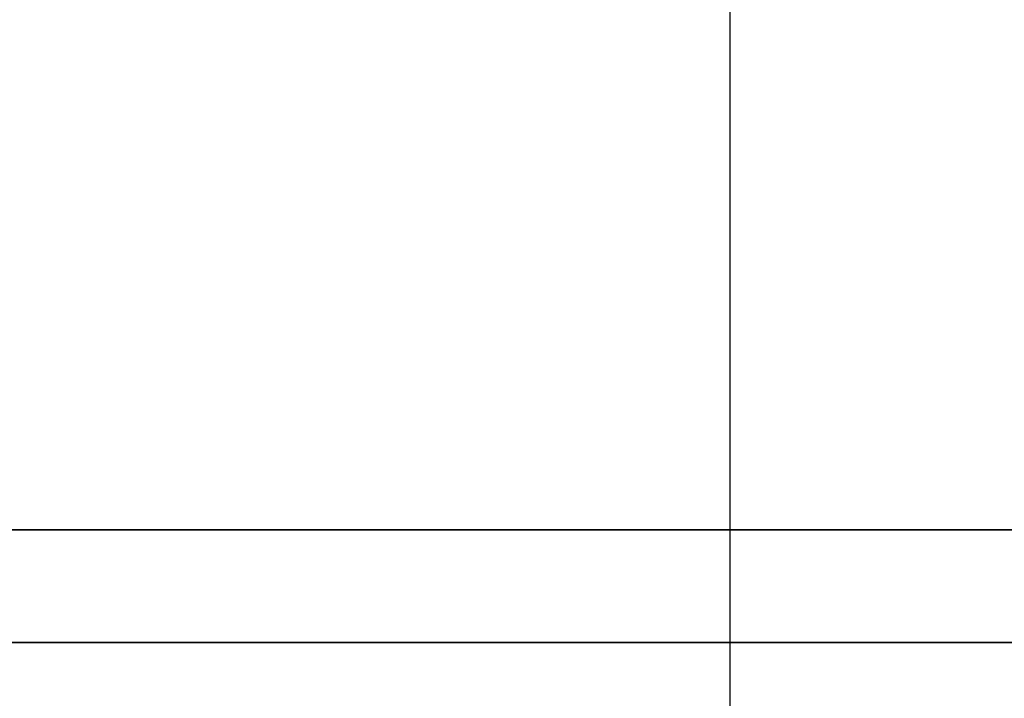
# Model space of a CAD drawing. Header units: millimetres. Extents: x -386 to 3135, y -1989 to 860.
# Tile 112 of 256: x -78.33 to -76.34, y -1327.42 to -1326.05. Entities that reach past the tile are written whole.
import ezdxf

# ---------------------------------------------------------------- set-up
doc = ezdxf.new("R2010")
doc.units = ezdxf.units.MM
doc.layers.get('0').update_dxf_attribs({"linetype": 'CONTINUOUS'})
doc.layers.add('DIM', color=4, linetype='CONTINUOUS')
doc.layers.add('layer 1', color=7, linetype='CONTINUOUS')

# ---------------------------------------------------------------- blocks, each defined once
blk = doc.blocks.new('TBI MOTION logo(完整正式版)')
at = {"layer": 'layer 1', "color": 22, "lineweight": 35}
blk.add_open_spline([(75.90875, -9.47875), (75.90875, -9.47875), (75.90875, -12.28625), (75.90875, -12.28625), (75.90875, -12.28625), (75.90875, -12.28625), (75.90875, -12.47875), (75.90875, -12.47875), (75.90875, -12.47875), (75.90875, -12.47875), (75.71625, -12.47875), (75.71625, -12.47875), (75.71625, -12.47875), (75.71625, -12.47875), (-88.32875, -12.47875), (-88.32875, -12.47875), (-88.32875, -12.47875), (-88.32875, -12.47875), (-88.32875, -13.29375), (-88.32875, -13.29375), (-88.32875, -13.29375), (-88.32875, -13.29375), (82.89125, -13.29375), (82.89125, -13.29375), (82.89125, -13.29375), (82.89125, -13.29375), (75.90875, -9.47875), (75.90875, -9.47875)], degree=3, knots=[0, 0, 0, 0, 0.1428571, 0.1428571, 0.1428571, 0.1428572, 0.2857143, 0.2857143, 0.2857143, 0.2857143, 0.4285714, 0.4285714, 0.4285714, 0.4285714, 0.5714286, 0.5714286, 0.5714286, 0.5714286, 0.7142857, 0.7142857, 0.7142857, 0.7142857, 0.8571429, 0.8571429, 0.8571429, 0.8571429, 1, 1, 1, 1], dxfattribs=at)

msp = doc.modelspace()

# ---------------------------------------------------------------- linework, layer by layer
at = {"ltscale": 0.2}
msp.add_line((-76.894, -1350.8534), (-76.894, -1325.1035), dxfattribs=at)

# ---------------------------------------------------------------- block references
at = {"layer": 'DIM', "color": 7, "xscale": 0.2802190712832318, "yscale": 0.2802190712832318, "zscale": 0.2802190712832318}
msp.add_blockref('TBI MOTION logo(完整正式版)', (-83.8511, -1323.5827), dxfattribs=at)

doc.saveas('drawing.dxf')
